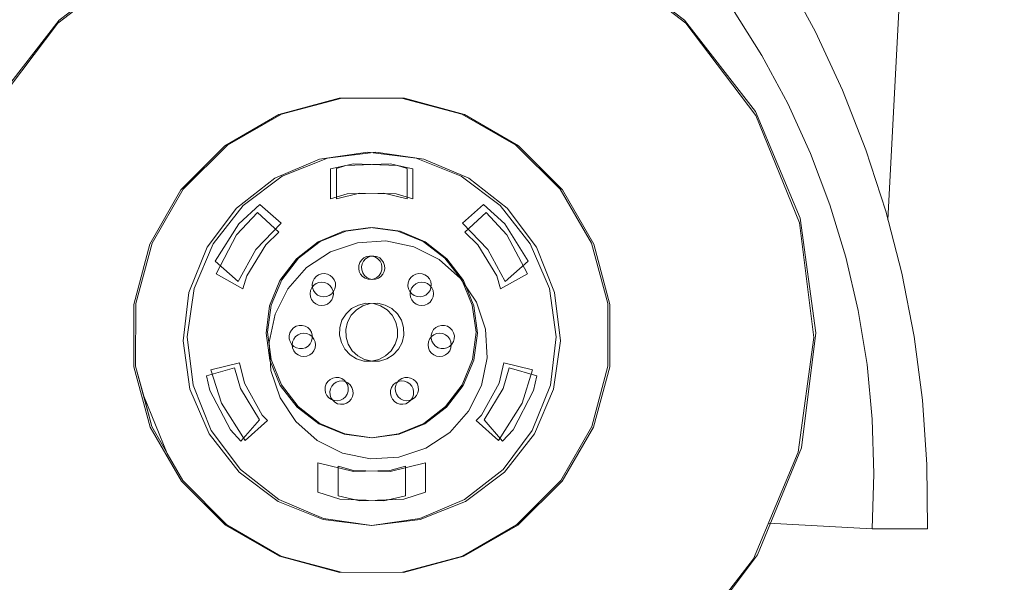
# Model space of a CAD drawing. Header units: metres. Extents: x 1314 to 1415, y -87 to -52.
# Tile 71 of 256: x 1322.431 to 1323.539, y -62.004 to -61.371. Entities that reach past the tile are written whole.
import ezdxf

# ---------------------------------------------------------------- set-up
doc = ezdxf.new("R2010")
doc.units = ezdxf.units.M
doc.header["$PDMODE"] = 65
doc.linetypes.add('AUSGEZOGEN', pattern=[0])
doc.layers.add('XR$2$Möblierung', color=4, linetype='AUSGEZOGEN', lineweight=13)
doc.layers.add('XR$3$Maßlinie 1_50', color=7, linetype='AUSGEZOGEN', lineweight=25)
doc.styles.add('ARIAL', font='arial.ttf')
doc.dimstyles.new('DIMSTYLE_14', dxfattribs={"dimtxt": 0.175, "dimasz": 0.15, "dimexe": 0, "dimexo": 0, "dimgap": 0.0875, "dimtad": 2, "dimrnd": 0.005, "dimzin": 4, "dimdsep": 46, "dimtxsty": 'ARIAL', "dimblk1": 'ALL_ML_KREIS', "dimblk2": 'ALL_ML_KREIS', "dimsah": 1, "dimcen": 0, "dimclrd": 3, "dimclre": 3, "dimclrt": 3, "dimadec": 0, "dimazin": 0, "dimtfac": 1, "dimtdec": 0, "dimtix": 1, "dimtmove": 2, "dimatfit": 3, "dimfxl": 0, "dimtzin": 0, "dimlwd": 0, "dimlwe": 25, "dimarcsym": 0})
doc.dimstyles.new('DIMSTYLE_5', dxfattribs={"dimtxt": 0.125, "dimasz": 0.15, "dimexe": 0, "dimexo": 0, "dimgap": 0.0625, "dimtad": 2, "dimrnd": 0.005, "dimzin": 4, "dimdsep": 46, "dimtxsty": 'ARIAL', "dimblk1": 'ALL_ML_KREIS', "dimblk2": 'ALL_ML_KREIS', "dimsah": 1, "dimcen": 0, "dimclrd": 3, "dimclre": 3, "dimclrt": 3, "dimadec": 0, "dimazin": 0, "dimtfac": 1, "dimtdec": 0, "dimtix": 1, "dimtmove": 2, "dimatfit": 3, "dimfxl": 0, "dimtzin": 0, "dimlwd": 0, "dimlwe": 25, "dimarcsym": 0})
doc.dimstyles.new('DIMSTYLE_9', dxfattribs={"dimtxt": 0.125, "dimasz": 0.15, "dimexe": 0, "dimexo": 0, "dimgap": 0.0625, "dimtad": 2, "dimrnd": 0.005, "dimzin": 4, "dimdsep": 46, "dimtxsty": 'ARIAL', "dimblk1": 'ALL_ML_KREIS', "dimblk2": 'ALL_ML_KREIS', "dimsah": 1, "dimcen": 0, "dimclrd": 3, "dimclre": 3, "dimclrt": 3, "dimadec": 0, "dimazin": 0, "dimtfac": 1, "dimtdec": 0, "dimtix": 1, "dimtmove": 2, "dimatfit": 3, "dimfxl": 0, "dimtzin": 0, "dimlwd": 0, "dimlwe": 25, "dimarcsym": 0})

# ---------------------------------------------------------------- blocks, each defined once
blk = doc.blocks.new('COMPLEXOBJECT_1')
at = {"layer": 'XR$2$Möblierung', "color": 52, "linetype": 'AUSGEZOGEN', "lineweight": 13, "transparency": 33554687}
for p, q in [((1322.5765, -61.2952), (1322.4735, -61.375)), ((1322.475, -61.3714), (1322.5787, -61.2926)), ((1323.1792, -61.3714), (1323.0755, -61.2926)), ((1323.0777, -61.2952), (1323.1807, -61.375)), ((1323.4243, -61.2885), (1323.4084, -61.5961)), ((1323.2924, -61.3208), (1323.3267, -61.3845)), ((1323.2662, -61.4111), (1323.2334, -61.3588)), ((1322.4735, -61.375), (1322.3948, -61.4788)), ((1322.3951, -61.4743), (1322.475, -61.3714)), ((1323.2591, -61.4743), (1323.1792, -61.3714)), ((1323.1807, -61.375), (1323.2594, -61.4788)), ((1323.3267, -61.3845), (1323.3572, -61.4501)), ((1323.2955, -61.4654), (1323.2662, -61.4111)), ((1323.3572, -61.4501), (1323.3836, -61.5175)), ((1322.7904, -61.4592), (1322.7226, -61.4775)), ((1322.7256, -61.4772), (1322.7935, -61.4591)), ((1322.8607, -61.4591), (1322.7904, -61.4592)), ((1322.7935, -61.4591), (1322.8638, -61.4592)), ((1322.9286, -61.4772), (1322.8607, -61.4591)), ((1322.8638, -61.4592), (1322.9316, -61.4775)), ((1323.3095, -61.5944), (1323.2591, -61.4743)), ((1323.3211, -61.5215), (1323.2955, -61.4654)), ((1322.7226, -61.4775), (1322.6618, -61.5128)), ((1322.6647, -61.5122), (1322.7256, -61.4772)), ((1322.9895, -61.5122), (1322.9286, -61.4772)), ((1322.9316, -61.4775), (1322.9924, -61.5128)), ((1323.2594, -61.4788), (1323.3087, -61.5994)), ((1322.6618, -61.5128), (1322.6122, -61.5625)), ((1322.6149, -61.5618), (1322.6647, -61.5122)), ((1322.7683, -61.5278), (1322.8226, -61.52)), ((1322.8316, -61.52), (1322.7772, -61.5266)), ((1322.8226, -61.52), (1322.877, -61.5266)), ((1322.8859, -61.5278), (1322.8316, -61.52)), ((1323.0393, -61.5618), (1322.9895, -61.5122)), ((1322.9924, -61.5128), (1323.042, -61.5625)), ((1323.3836, -61.5175), (1323.4059, -61.5864)), ((1322.7178, -61.5493), (1322.7683, -61.5278)), ((1322.7772, -61.5266), (1322.7263, -61.5471)), ((1322.877, -61.5266), (1322.9279, -61.5471)), ((1322.9364, -61.5493), (1322.8859, -61.5278)), ((1323.3429, -61.5792), (1323.3211, -61.5215)), ((1322.7807, -61.5389), (1322.8064, -61.5331)), ((1322.7807, -61.5725), (1322.7807, -61.5389)), ((1322.7981, -61.5352), (1322.7873, -61.5385)), ((1322.7873, -61.5385), (1322.7873, -61.5725)), ((1322.8478, -61.5331), (1322.7981, -61.5352)), ((1322.8064, -61.5331), (1322.8561, -61.5352)), ((1322.8735, -61.5389), (1322.8478, -61.5331)), ((1322.8561, -61.5352), (1322.8669, -61.5385)), ((1322.8669, -61.5385), (1322.8669, -61.5725)), ((1322.8735, -61.5725), (1322.8735, -61.5389)), ((1322.6747, -61.5831), (1322.7178, -61.5493)), ((1322.7263, -61.5471), (1322.6824, -61.58)), ((1322.9279, -61.5471), (1322.9718, -61.58)), ((1322.9795, -61.5831), (1322.9364, -61.5493)), ((1322.6122, -61.5625), (1322.5771, -61.6235)), ((1322.5797, -61.6226), (1322.6149, -61.5618)), ((1323.0746, -61.6226), (1323.0393, -61.5618)), ((1323.042, -61.5625), (1323.0771, -61.6235)), ((1322.7996, -61.567), (1322.7807, -61.5725)), ((1322.7873, -61.5725), (1322.8134, -61.5661)), ((1322.8408, -61.5661), (1322.7996, -61.567)), ((1322.8134, -61.5661), (1322.8546, -61.567)), ((1322.8669, -61.5725), (1322.8408, -61.5661)), ((1322.8546, -61.567), (1322.8735, -61.5725)), ((1322.6417, -61.627), (1322.6747, -61.5831)), ((1322.6824, -61.58), (1322.6486, -61.6232)), ((1322.6774, -61.6008), (1322.7011, -61.5789)), ((1322.7011, -61.5789), (1322.725, -61.5998)), ((1322.9531, -61.5789), (1322.9292, -61.5998)), ((1322.9769, -61.6008), (1322.9531, -61.5789)), ((1322.9718, -61.58), (1323.0056, -61.6232)), ((1323.0125, -61.627), (1322.9795, -61.5831)), ((1323.3608, -61.6382), (1323.3429, -61.5792)), ((1323.4059, -61.5864), (1323.4239, -61.6564)), ((1322.6983, -61.5878), (1322.675, -61.6131)), ((1322.7224, -61.6101), (1322.6983, -61.5878)), ((1322.9318, -61.6101), (1322.956, -61.5878)), ((1322.956, -61.5878), (1322.9792, -61.6131)), ((1323.3272, -61.7235), (1323.3095, -61.5944)), ((1322.6508, -61.6428), (1322.6774, -61.6008)), ((1322.725, -61.5998), (1322.6965, -61.6296)), ((1322.7668, -61.621), (1322.7953, -61.6091)), ((1322.7692, -61.6206), (1322.7978, -61.6089)), ((1322.7953, -61.6091), (1322.8258, -61.605)), ((1322.7978, -61.6089), (1322.8284, -61.605)), ((1322.8258, -61.605), (1322.8564, -61.6089)), ((1322.8284, -61.605), (1322.859, -61.6091)), ((1322.8564, -61.6089), (1322.885, -61.6206)), ((1322.859, -61.6091), (1322.8874, -61.621)), ((1322.9292, -61.5998), (1322.9577, -61.6296)), ((1323.0034, -61.6428), (1322.9769, -61.6008)), ((1323.3087, -61.5994), (1323.325, -61.7286)), ((1322.675, -61.6131), (1322.6519, -61.6571)), ((1322.7077, -61.6242), (1322.7224, -61.6101)), ((1322.8111, -61.6219), (1322.8431, -61.62)), ((1322.8431, -61.62), (1322.8745, -61.6265)), ((1322.9465, -61.6242), (1322.9318, -61.6101)), ((1322.9792, -61.6131), (1323.0023, -61.6571)), ((1322.5771, -61.6235), (1322.5591, -61.6914)), ((1322.5614, -61.6905), (1322.5797, -61.6226)), ((1322.6213, -61.6779), (1322.6417, -61.627)), ((1322.6486, -61.6232), (1322.6271, -61.6736)), ((1322.6965, -61.6296), (1322.6767, -61.6656)), ((1322.6864, -61.6593), (1322.7077, -61.6242)), ((1322.7424, -61.6399), (1322.7668, -61.621)), ((1322.7447, -61.6393), (1322.7692, -61.6206)), ((1322.7806, -61.6321), (1322.8111, -61.6219)), ((1322.8745, -61.6265), (1322.9032, -61.6408)), ((1322.885, -61.6206), (1322.9095, -61.6393)), ((1322.8874, -61.621), (1322.9118, -61.6399)), ((1322.9678, -61.6593), (1322.9465, -61.6242)), ((1322.9577, -61.6296), (1322.9775, -61.6656)), ((1323.0056, -61.6232), (1323.0271, -61.6736)), ((1323.0329, -61.6779), (1323.0125, -61.627)), ((1323.0929, -61.6905), (1323.0746, -61.6226)), ((1323.0771, -61.6235), (1323.0952, -61.6914)), ((1322.7237, -61.6645), (1322.7424, -61.6399)), ((1322.7258, -61.6637), (1322.7447, -61.6393)), ((1322.7538, -61.6498), (1322.7806, -61.6321)), ((1322.8137, -61.6443), (1322.8156, -61.6414)), ((1322.8156, -61.6414), (1322.8182, -61.6391)), ((1322.8178, -61.6428), (1322.8201, -61.6402)), ((1322.8182, -61.6391), (1322.8212, -61.6376)), ((1322.8201, -61.6402), (1322.823, -61.6383)), ((1322.8212, -61.6376), (1322.8246, -61.637)), ((1322.823, -61.6383), (1322.8262, -61.6372)), ((1322.8246, -61.637), (1322.828, -61.6372)), ((1322.8262, -61.6372), (1322.8296, -61.637)), ((1322.828, -61.6372), (1322.8313, -61.6383)), ((1322.8296, -61.637), (1322.833, -61.6376)), ((1322.8313, -61.6383), (1322.8341, -61.6402)), ((1322.833, -61.6376), (1322.8361, -61.6391)), ((1322.8341, -61.6402), (1322.8364, -61.6428)), ((1322.8361, -61.6391), (1322.8386, -61.6414)), ((1322.8386, -61.6414), (1322.8405, -61.6443)), ((1322.9032, -61.6408), (1322.9272, -61.6621)), ((1322.9095, -61.6393), (1322.9284, -61.6637)), ((1322.9118, -61.6399), (1322.9305, -61.6645)), ((1323.3748, -61.6982), (1323.3608, -61.6382)), ((1322.6767, -61.6656), (1322.6508, -61.6428)), ((1322.7538, -61.6498), (1322.7325, -61.6738)), ((1322.8124, -61.6509), (1322.8126, -61.6475)), ((1322.813, -61.6543), (1322.8124, -61.6509)), ((1322.8126, -61.6475), (1322.8137, -61.6443)), ((1322.8157, -61.6492), (1322.8163, -61.6458)), ((1322.8159, -61.6526), (1322.8157, -61.6492)), ((1322.817, -61.6559), (1322.8159, -61.6526)), ((1322.8163, -61.6458), (1322.8178, -61.6428)), ((1322.8364, -61.6428), (1322.8379, -61.6458)), ((1322.8383, -61.6526), (1322.8372, -61.6559)), ((1322.8379, -61.6458), (1322.8386, -61.6492)), ((1322.8386, -61.6492), (1322.8383, -61.6526)), ((1322.8405, -61.6443), (1322.8416, -61.6475)), ((1322.8419, -61.6509), (1322.8412, -61.6543)), ((1322.8416, -61.6475), (1322.8419, -61.6509)), ((1322.9775, -61.6656), (1323.0034, -61.6428)), ((1322.6519, -61.6571), (1322.6821, -61.6739)), ((1322.6821, -61.6739), (1322.6864, -61.6593)), ((1322.712, -61.693), (1322.7237, -61.6645)), ((1322.7139, -61.6922), (1322.7258, -61.6637)), ((1322.7608, -61.6657), (1322.7622, -61.6626)), ((1322.7622, -61.6626), (1322.7645, -61.66)), ((1322.7645, -61.66), (1322.7673, -61.658)), ((1322.7673, -61.658), (1322.7705, -61.6569)), ((1322.7705, -61.6569), (1322.7739, -61.6566)), ((1322.7739, -61.6566), (1322.7773, -61.6573)), ((1322.7773, -61.6573), (1322.7804, -61.6587)), ((1322.7804, -61.6587), (1322.783, -61.661)), ((1322.783, -61.661), (1322.7849, -61.6638)), ((1322.7849, -61.6638), (1322.7861, -61.667)), ((1322.8145, -61.6574), (1322.813, -61.6543)), ((1322.8168, -61.6599), (1322.8145, -61.6574)), ((1322.8196, -61.6618), (1322.8168, -61.6599)), ((1322.8189, -61.6587), (1322.817, -61.6559)), ((1322.8215, -61.661), (1322.8189, -61.6587)), ((1322.8229, -61.6629), (1322.8196, -61.6618)), ((1322.8245, -61.6625), (1322.8215, -61.661)), ((1322.8263, -61.6632), (1322.8229, -61.6629)), ((1322.8279, -61.6632), (1322.8245, -61.6625)), ((1322.8297, -61.6625), (1322.8263, -61.6632)), ((1322.8313, -61.6629), (1322.8279, -61.6632)), ((1322.8328, -61.661), (1322.8297, -61.6625)), ((1322.8346, -61.6618), (1322.8313, -61.6629)), ((1322.8353, -61.6587), (1322.8328, -61.661)), ((1322.8374, -61.6599), (1322.8346, -61.6618)), ((1322.8372, -61.6559), (1322.8353, -61.6587)), ((1322.8397, -61.6574), (1322.8374, -61.6599)), ((1322.8412, -61.6543), (1322.8397, -61.6574)), ((1322.8681, -61.667), (1322.8693, -61.6638)), ((1322.8693, -61.6638), (1322.8712, -61.661)), ((1322.8712, -61.661), (1322.8738, -61.6587)), ((1322.8738, -61.6587), (1322.8769, -61.6573)), ((1322.8769, -61.6573), (1322.8803, -61.6566)), ((1322.8803, -61.6566), (1322.8837, -61.6569)), ((1322.8837, -61.6569), (1322.8869, -61.658)), ((1322.8869, -61.658), (1322.8898, -61.66)), ((1322.8898, -61.66), (1322.892, -61.6626)), ((1322.892, -61.6626), (1322.8935, -61.6657)), ((1322.9449, -61.6889), (1322.9272, -61.6621)), ((1322.9284, -61.6637), (1322.9403, -61.6922)), ((1322.9305, -61.6645), (1322.9422, -61.693)), ((1322.9721, -61.6739), (1322.9678, -61.6593)), ((1323.0023, -61.6571), (1322.9721, -61.6739)), ((1323.4239, -61.6564), (1323.4377, -61.7275)), ((1322.6271, -61.6736), (1322.6193, -61.7279)), ((1322.7325, -61.6738), (1322.7182, -61.7025)), ((1322.7581, -61.6759), (1322.7595, -61.6728)), ((1322.7595, -61.6728), (1322.7616, -61.6701)), ((1322.7601, -61.6691), (1322.7608, -61.6657)), ((1322.7604, -61.6725), (1322.7601, -61.6691)), ((1322.7615, -61.6757), (1322.7604, -61.6725)), ((1322.7635, -61.6785), (1322.7615, -61.6757)), ((1322.7616, -61.6701), (1322.7644, -61.668)), ((1322.7644, -61.668), (1322.7675, -61.6668)), ((1322.7675, -61.6668), (1322.771, -61.6664)), ((1322.771, -61.6664), (1322.7743, -61.6669)), ((1322.7743, -61.6669), (1322.7775, -61.6682)), ((1322.7775, -61.6682), (1322.7802, -61.6703)), ((1322.7802, -61.6703), (1322.7822, -61.6731)), ((1322.7822, -61.6731), (1322.7835, -61.6763)), ((1322.7857, -61.6738), (1322.7842, -61.6769)), ((1322.7864, -61.6704), (1322.7857, -61.6738)), ((1322.7861, -61.667), (1322.7864, -61.6704)), ((1322.8679, -61.6704), (1322.8681, -61.667)), ((1322.8685, -61.6738), (1322.8679, -61.6704)), ((1322.87, -61.6769), (1322.8685, -61.6738)), ((1322.8707, -61.6763), (1322.872, -61.6731)), ((1322.872, -61.6731), (1322.874, -61.6703)), ((1322.874, -61.6703), (1322.8767, -61.6682)), ((1322.8767, -61.6682), (1322.8799, -61.6669)), ((1322.8799, -61.6669), (1322.8833, -61.6664)), ((1322.8833, -61.6664), (1322.8867, -61.6668)), ((1322.8867, -61.6668), (1322.8899, -61.668)), ((1322.8899, -61.668), (1322.8926, -61.6701)), ((1322.8927, -61.6757), (1322.8907, -61.6785)), ((1322.8926, -61.6701), (1322.8947, -61.6728)), ((1322.8938, -61.6725), (1322.8927, -61.6757)), ((1322.8935, -61.6657), (1322.8941, -61.6691)), ((1322.8941, -61.6691), (1322.8938, -61.6725)), ((1322.8947, -61.6728), (1322.8961, -61.6759)), ((1323.0271, -61.6736), (1323.0349, -61.7279)), ((1322.6147, -61.7323), (1322.6213, -61.6779)), ((1322.7576, -61.6793), (1322.7581, -61.6759)), ((1322.758, -61.6827), (1322.7576, -61.6793)), ((1322.7593, -61.6859), (1322.758, -61.6827)), ((1322.7614, -61.6887), (1322.7593, -61.6859)), ((1322.7661, -61.6808), (1322.7635, -61.6785)), ((1322.7692, -61.6822), (1322.7661, -61.6808)), ((1322.7725, -61.6829), (1322.7692, -61.6822)), ((1322.776, -61.6826), (1322.7725, -61.6829)), ((1322.7792, -61.6815), (1322.776, -61.6826)), ((1322.782, -61.6795), (1322.7792, -61.6815)), ((1322.7821, -61.6862), (1322.7799, -61.6889)), ((1322.7842, -61.6769), (1322.782, -61.6795)), ((1322.7834, -61.6831), (1322.7821, -61.6862)), ((1322.7839, -61.6797), (1322.7834, -61.6831)), ((1322.7835, -61.6763), (1322.7839, -61.6797)), ((1322.8722, -61.6795), (1322.87, -61.6769)), ((1322.8703, -61.6797), (1322.8707, -61.6763)), ((1322.8708, -61.6831), (1322.8703, -61.6797)), ((1322.8722, -61.6862), (1322.8708, -61.6831)), ((1322.875, -61.6815), (1322.8722, -61.6795)), ((1322.8743, -61.6889), (1322.8722, -61.6862)), ((1322.8783, -61.6826), (1322.875, -61.6815)), ((1322.8817, -61.6829), (1322.8783, -61.6826)), ((1322.885, -61.6822), (1322.8817, -61.6829)), ((1322.8881, -61.6808), (1322.885, -61.6822)), ((1322.8907, -61.6785), (1322.8881, -61.6808)), ((1322.8949, -61.6859), (1322.8929, -61.6887)), ((1322.8962, -61.6827), (1322.8949, -61.6859)), ((1322.8961, -61.6759), (1322.8966, -61.6793)), ((1322.8966, -61.6793), (1322.8962, -61.6827)), ((1323.0395, -61.7323), (1323.0329, -61.6779)), ((1322.5591, -61.6914), (1322.5592, -61.7616)), ((1322.5591, -61.7265), (1322.5591, -61.6914)), ((1322.5612, -61.7608), (1322.5614, -61.6905)), ((1322.7081, -61.7236), (1322.712, -61.693)), ((1322.7098, -61.7228), (1322.7139, -61.6922)), ((1322.7641, -61.6908), (1322.7614, -61.6887)), ((1322.7672, -61.6921), (1322.7641, -61.6908)), ((1322.7706, -61.6926), (1322.7672, -61.6921)), ((1322.774, -61.6922), (1322.7706, -61.6926)), ((1322.7772, -61.691), (1322.774, -61.6922)), ((1322.7799, -61.6889), (1322.7772, -61.691)), ((1322.7982, -61.702), (1322.8044, -61.6961)), ((1322.804, -61.7036), (1322.8099, -61.6974)), ((1322.8044, -61.6961), (1322.812, -61.6921)), ((1322.8099, -61.6974), (1322.8171, -61.6928)), ((1322.812, -61.6921), (1322.8203, -61.6901)), ((1322.8171, -61.6928), (1322.8253, -61.6904)), ((1322.8203, -61.6901), (1322.8289, -61.6904)), ((1322.8253, -61.6904), (1322.8339, -61.6901)), ((1322.8289, -61.6904), (1322.8371, -61.6928)), ((1322.8339, -61.6901), (1322.8423, -61.6921)), ((1322.8371, -61.6928), (1322.8444, -61.6974)), ((1322.8423, -61.6921), (1322.8498, -61.6961)), ((1322.8444, -61.6974), (1322.8502, -61.7036)), ((1322.8498, -61.6961), (1322.8561, -61.702)), ((1322.877, -61.691), (1322.8743, -61.6889)), ((1322.8802, -61.6922), (1322.877, -61.691)), ((1322.8836, -61.6926), (1322.8802, -61.6922)), ((1322.887, -61.6921), (1322.8836, -61.6926)), ((1322.8902, -61.6908), (1322.887, -61.6921)), ((1322.8929, -61.6887), (1322.8902, -61.6908)), ((1322.9403, -61.6922), (1322.9445, -61.7228)), ((1322.9422, -61.693), (1322.9461, -61.7236)), ((1322.9551, -61.7194), (1322.9449, -61.6889)), ((1323.093, -61.7608), (1323.0929, -61.6905)), ((1323.0952, -61.6914), (1323.095, -61.7616)), ((1322.7182, -61.7025), (1322.7117, -61.7339)), ((1322.7936, -61.7093), (1322.7982, -61.702)), ((1322.7999, -61.7112), (1322.804, -61.7036)), ((1322.8502, -61.7036), (1322.8543, -61.7112)), ((1322.8561, -61.702), (1322.8606, -61.7093)), ((1323.3848, -61.7591), (1323.3748, -61.6982)), ((1322.7366, -61.7203), (1322.739, -61.7178)), ((1322.739, -61.7178), (1322.7419, -61.716)), ((1322.7419, -61.716), (1322.7452, -61.7151)), ((1322.7452, -61.7151), (1322.7486, -61.715)), ((1322.7486, -61.715), (1322.752, -61.7158)), ((1322.752, -61.7158), (1322.755, -61.7175)), ((1322.755, -61.7175), (1322.7574, -61.7198)), ((1322.7574, -61.7198), (1322.7592, -61.7228)), ((1322.7909, -61.726), (1322.7912, -61.7175)), ((1322.7912, -61.7175), (1322.7936, -61.7093)), ((1322.798, -61.7195), (1322.7999, -61.7112)), ((1322.7982, -61.7281), (1322.798, -61.7195)), ((1322.8543, -61.7112), (1322.8562, -61.7195)), ((1322.8562, -61.7195), (1322.856, -61.7281)), ((1322.8606, -61.7093), (1322.863, -61.7175)), ((1322.863, -61.7175), (1322.8633, -61.726)), ((1322.895, -61.7228), (1322.8968, -61.7198)), ((1322.8968, -61.7198), (1322.8993, -61.7175)), ((1322.8993, -61.7175), (1322.9023, -61.7158)), ((1322.9023, -61.7158), (1322.9056, -61.715)), ((1322.9056, -61.715), (1322.909, -61.7151)), ((1322.909, -61.7151), (1322.9123, -61.716)), ((1322.9123, -61.716), (1322.9152, -61.7178)), ((1322.9152, -61.7178), (1322.9176, -61.7203)), ((1322.9551, -61.7194), (1322.957, -61.7514)), ((1322.5592, -61.7616), (1322.5591, -61.7265)), ((1322.6193, -61.7279), (1322.6259, -61.7824)), ((1322.7122, -61.7542), (1322.7081, -61.7236)), ((1322.7137, -61.7534), (1322.7098, -61.7228)), ((1322.7341, -61.7266), (1322.7349, -61.7233)), ((1322.7342, -61.73), (1322.7341, -61.7266)), ((1322.7351, -61.7333), (1322.7342, -61.73)), ((1322.7349, -61.7233), (1322.7366, -61.7203)), ((1322.7379, -61.7335), (1322.7393, -61.7304)), ((1322.7393, -61.7304), (1322.7413, -61.7276)), ((1322.7413, -61.7276), (1322.7441, -61.7256)), ((1322.7441, -61.7256), (1322.7472, -61.7242)), ((1322.7472, -61.7242), (1322.7506, -61.7238)), ((1322.7506, -61.7238), (1322.754, -61.7242)), ((1322.754, -61.7242), (1322.7572, -61.7256)), ((1322.7572, -61.7256), (1322.7599, -61.7276)), ((1322.7592, -61.7228), (1322.7602, -61.7261)), ((1322.7602, -61.7295), (1322.7594, -61.7328)), ((1322.7599, -61.7276), (1322.762, -61.7304)), ((1322.7602, -61.7261), (1322.7602, -61.7295)), ((1322.762, -61.7304), (1322.7633, -61.7335)), ((1322.7929, -61.7344), (1322.7909, -61.726)), ((1322.8007, -61.7363), (1322.7982, -61.7281)), ((1322.856, -61.7281), (1322.8535, -61.7363)), ((1322.8633, -61.726), (1322.8613, -61.7344)), ((1322.8909, -61.7335), (1322.8922, -61.7304)), ((1322.8922, -61.7304), (1322.8943, -61.7276)), ((1322.894, -61.7295), (1322.8941, -61.7261)), ((1322.8948, -61.7328), (1322.894, -61.7295)), ((1322.8941, -61.7261), (1322.895, -61.7228)), ((1322.8943, -61.7276), (1322.897, -61.7256)), ((1322.897, -61.7256), (1322.9002, -61.7242)), ((1322.9002, -61.7242), (1322.9036, -61.7238)), ((1322.9036, -61.7238), (1322.907, -61.7242)), ((1322.907, -61.7242), (1322.9102, -61.7256)), ((1322.9102, -61.7256), (1322.9129, -61.7276)), ((1322.9129, -61.7276), (1322.915, -61.7304)), ((1322.915, -61.7304), (1322.9163, -61.7335)), ((1322.9176, -61.7203), (1322.9193, -61.7233)), ((1322.92, -61.73), (1322.9191, -61.7333)), ((1322.9193, -61.7233), (1322.9201, -61.7266)), ((1322.9201, -61.7266), (1322.92, -61.73)), ((1322.9445, -61.7228), (1322.9405, -61.7534)), ((1322.9461, -61.7236), (1322.942, -61.7542)), ((1323.0349, -61.7279), (1323.0283, -61.7824)), ((1323.325, -61.7286), (1323.3073, -61.8577)), ((1323.3109, -61.8527), (1323.3272, -61.7235)), ((1323.4377, -61.7275), (1323.4471, -61.7992)), ((1322.6224, -61.7866), (1322.6147, -61.7323)), ((1322.7117, -61.7339), (1322.7136, -61.7659)), ((1322.7369, -61.7362), (1322.7351, -61.7333)), ((1322.7394, -61.7386), (1322.7369, -61.7362)), ((1322.7375, -61.7369), (1322.7379, -61.7335)), ((1322.7379, -61.7403), (1322.7375, -61.7369)), ((1322.7393, -61.7435), (1322.7379, -61.7403)), ((1322.7424, -61.7403), (1322.7394, -61.7386)), ((1322.7457, -61.7411), (1322.7424, -61.7403)), ((1322.7492, -61.741), (1322.7457, -61.7411)), ((1322.7524, -61.7401), (1322.7492, -61.741)), ((1322.7554, -61.7383), (1322.7524, -61.7401)), ((1322.7578, -61.7358), (1322.7554, -61.7383)), ((1322.7594, -61.7328), (1322.7578, -61.7358)), ((1322.7633, -61.7403), (1322.762, -61.7435)), ((1322.7633, -61.7335), (1322.7638, -61.7369)), ((1322.7638, -61.7369), (1322.7633, -61.7403)), ((1322.7969, -61.7419), (1322.7929, -61.7344)), ((1322.8028, -61.7482), (1322.7969, -61.7419)), ((1322.8052, -61.7436), (1322.8007, -61.7363)), ((1322.8535, -61.7363), (1322.849, -61.7436)), ((1322.8573, -61.7419), (1322.8514, -61.7482)), ((1322.8613, -61.7344), (1322.8573, -61.7419)), ((1322.8905, -61.7369), (1322.8909, -61.7335)), ((1322.8909, -61.7403), (1322.8905, -61.7369)), ((1322.8922, -61.7435), (1322.8909, -61.7403)), ((1322.8965, -61.7358), (1322.8948, -61.7328)), ((1322.8988, -61.7383), (1322.8965, -61.7358)), ((1322.9018, -61.7401), (1322.8988, -61.7383)), ((1322.9051, -61.741), (1322.9018, -61.7401)), ((1322.9085, -61.7411), (1322.9051, -61.741)), ((1322.9118, -61.7403), (1322.9085, -61.7411)), ((1322.9148, -61.7386), (1322.9118, -61.7403)), ((1322.9173, -61.7362), (1322.9148, -61.7386)), ((1322.9163, -61.7403), (1322.915, -61.7435)), ((1322.9163, -61.7335), (1322.9167, -61.7369)), ((1322.9167, -61.7369), (1322.9163, -61.7403)), ((1322.9191, -61.7333), (1322.9173, -61.7362)), ((1323.0318, -61.7866), (1323.0395, -61.7323)), ((1322.7254, -61.7819), (1322.7137, -61.7534)), ((1322.7413, -61.7462), (1322.7393, -61.7435)), ((1322.7441, -61.7483), (1322.7413, -61.7462)), ((1322.7472, -61.7496), (1322.7441, -61.7483)), ((1322.7506, -61.7501), (1322.7472, -61.7496)), ((1322.754, -61.7496), (1322.7506, -61.7501)), ((1322.7572, -61.7483), (1322.754, -61.7496)), ((1322.7599, -61.7462), (1322.7572, -61.7483)), ((1322.762, -61.7435), (1322.7599, -61.7462)), ((1322.8101, -61.7527), (1322.8028, -61.7482)), ((1322.8115, -61.7494), (1322.8052, -61.7436)), ((1322.8183, -61.7552), (1322.8101, -61.7527)), ((1322.819, -61.7535), (1322.8115, -61.7494)), ((1322.8427, -61.7494), (1322.8352, -61.7535)), ((1322.8441, -61.7527), (1322.8359, -61.7552)), ((1322.849, -61.7436), (1322.8427, -61.7494)), ((1322.8514, -61.7482), (1322.8441, -61.7527)), ((1322.8943, -61.7462), (1322.8922, -61.7435)), ((1322.897, -61.7483), (1322.8943, -61.7462)), ((1322.9002, -61.7496), (1322.897, -61.7483)), ((1322.9036, -61.7501), (1322.9002, -61.7496)), ((1322.907, -61.7496), (1322.9036, -61.7501)), ((1322.9102, -61.7483), (1322.907, -61.7496)), ((1322.9129, -61.7462), (1322.9102, -61.7483)), ((1322.915, -61.7435), (1322.9129, -61.7462)), ((1322.9405, -61.7534), (1322.9288, -61.7819)), ((1322.957, -61.7514), (1322.9505, -61.7828)), ((1322.5592, -61.7616), (1322.5775, -61.8295)), ((1322.5793, -61.8287), (1322.5612, -61.7608)), ((1322.5612, -61.7608), (1322.5703, -61.7947)), ((1322.6411, -61.7717), (1322.6724, -61.7626)), ((1322.6782, -61.757), (1322.646, -61.7649)), ((1322.6724, -61.7626), (1322.6793, -61.7862)), ((1322.6838, -61.7799), (1322.6782, -61.757)), ((1322.7241, -61.7826), (1322.7122, -61.7542)), ((1322.8268, -61.7554), (1322.8183, -61.7552)), ((1322.8274, -61.7554), (1322.819, -61.7535)), ((1322.8352, -61.7535), (1322.8268, -61.7554)), ((1322.8359, -61.7552), (1322.8274, -61.7554)), ((1322.942, -61.7542), (1322.9301, -61.7826)), ((1322.9704, -61.7799), (1322.976, -61.757)), ((1322.9818, -61.7626), (1322.9749, -61.7862)), ((1322.976, -61.757), (1323.0082, -61.7649)), ((1323.0131, -61.7717), (1322.9818, -61.7626)), ((1323.0749, -61.8287), (1323.093, -61.7608)), ((1323.095, -61.7616), (1323.0767, -61.8295)), ((1323.3907, -61.8205), (1323.3848, -61.7591)), ((1322.6448, -61.7884), (1322.6411, -61.7717)), ((1322.646, -61.7649), (1322.6578, -61.8027)), ((1322.7136, -61.7659), (1322.7238, -61.7964)), ((1322.7802, -61.7758), (1322.7833, -61.7743)), ((1322.7833, -61.7743), (1322.7866, -61.7736)), ((1322.7866, -61.7736), (1322.7901, -61.7738)), ((1322.7901, -61.7738), (1322.7933, -61.7749)), ((1322.7933, -61.7749), (1322.7962, -61.7768)), ((1322.858, -61.7768), (1322.8609, -61.7749)), ((1322.8609, -61.7749), (1322.8642, -61.7738)), ((1322.8642, -61.7738), (1322.8676, -61.7736)), ((1322.8676, -61.7736), (1322.8709, -61.7743)), ((1322.8709, -61.7743), (1322.874, -61.7758)), ((1323.0082, -61.7649), (1322.9964, -61.8027)), ((1323.0094, -61.7884), (1323.0131, -61.7717)), ((1322.6439, -61.8371), (1322.6224, -61.7866)), ((1322.6259, -61.7824), (1322.6464, -61.8333)), ((1322.6793, -61.7862), (1322.7007, -61.8214)), ((1322.7036, -61.816), (1322.6838, -61.7799)), ((1322.743, -61.8071), (1322.7241, -61.7826)), ((1322.7441, -61.8064), (1322.7254, -61.7819)), ((1322.7745, -61.7876), (1322.7747, -61.7842)), ((1322.7747, -61.7842), (1322.7758, -61.7809)), ((1322.7758, -61.7809), (1322.7776, -61.7781)), ((1322.7776, -61.7781), (1322.7802, -61.7758)), ((1322.7799, -61.7897), (1322.7806, -61.7864)), ((1322.7806, -61.7864), (1322.7821, -61.7833)), ((1322.7821, -61.7833), (1322.7844, -61.7807)), ((1322.7844, -61.7807), (1322.7872, -61.7788)), ((1322.7872, -61.7788), (1322.7905, -61.7778)), ((1322.7905, -61.7778), (1322.7939, -61.7775)), ((1322.7939, -61.7775), (1322.7972, -61.7782)), ((1322.7962, -61.7768), (1322.7984, -61.7793)), ((1322.7972, -61.7782), (1322.8003, -61.7797)), ((1322.7984, -61.7793), (1322.8, -61.7824)), ((1322.8, -61.7824), (1322.8007, -61.7858)), ((1322.8003, -61.7797), (1322.8029, -61.782)), ((1322.8007, -61.7858), (1322.8005, -61.7892)), ((1322.8029, -61.782), (1322.8048, -61.7849)), ((1322.8048, -61.7849), (1322.8059, -61.7881)), ((1322.8483, -61.7881), (1322.8494, -61.7849)), ((1322.8494, -61.7849), (1322.8513, -61.782)), ((1322.8513, -61.782), (1322.8539, -61.7797)), ((1322.8536, -61.7858), (1322.8542, -61.7824)), ((1322.8538, -61.7892), (1322.8536, -61.7858)), ((1322.8539, -61.7797), (1322.857, -61.7782)), ((1322.8542, -61.7824), (1322.8558, -61.7793)), ((1322.8558, -61.7793), (1322.858, -61.7768)), ((1322.857, -61.7782), (1322.8603, -61.7775)), ((1322.8603, -61.7775), (1322.8638, -61.7778)), ((1322.8638, -61.7778), (1322.867, -61.7788)), ((1322.867, -61.7788), (1322.8699, -61.7807)), ((1322.8699, -61.7807), (1322.8721, -61.7833)), ((1322.8721, -61.7833), (1322.8737, -61.7864)), ((1322.8737, -61.7864), (1322.8743, -61.7897)), ((1322.874, -61.7758), (1322.8766, -61.7781)), ((1322.8766, -61.7781), (1322.8785, -61.7809)), ((1322.8785, -61.7809), (1322.8795, -61.7842)), ((1322.8795, -61.7842), (1322.8798, -61.7876)), ((1322.9288, -61.7819), (1322.9101, -61.8064)), ((1322.9301, -61.7826), (1322.9112, -61.8071)), ((1322.9362, -61.8115), (1322.9505, -61.7828)), ((1322.9506, -61.816), (1322.9704, -61.7799)), ((1322.9749, -61.7862), (1322.9536, -61.8214)), ((1323.0283, -61.7824), (1323.0078, -61.8333)), ((1323.0103, -61.8371), (1323.0318, -61.7866)), ((1322.5703, -61.7947), (1322.5968, -61.8591)), ((1322.5793, -61.8287), (1322.5703, -61.7947)), ((1322.6679, -61.8324), (1322.6448, -61.7884)), ((1322.7238, -61.7964), (1322.7415, -61.8232)), ((1322.7751, -61.791), (1322.7745, -61.7876)), ((1322.7767, -61.794), (1322.7751, -61.791)), ((1322.7789, -61.7966), (1322.7767, -61.794)), ((1322.7818, -61.7985), (1322.7789, -61.7966)), ((1322.7801, -61.7932), (1322.7799, -61.7897)), ((1322.7812, -61.7964), (1322.7801, -61.7932)), ((1322.7831, -61.7993), (1322.7812, -61.7964)), ((1322.7949, -61.7976), (1322.7918, -61.7991)), ((1322.7975, -61.7953), (1322.7949, -61.7976)), ((1322.7994, -61.7924), (1322.7975, -61.7953)), ((1322.8005, -61.7892), (1322.7994, -61.7924)), ((1322.8054, -61.7949), (1322.8039, -61.798)), ((1322.8061, -61.7915), (1322.8054, -61.7949)), ((1322.8059, -61.7881), (1322.8061, -61.7915)), ((1322.8481, -61.7915), (1322.8483, -61.7881)), ((1322.8488, -61.7949), (1322.8481, -61.7915)), ((1322.8503, -61.798), (1322.8488, -61.7949)), ((1322.8549, -61.7924), (1322.8538, -61.7892)), ((1322.8567, -61.7953), (1322.8549, -61.7924)), ((1322.8593, -61.7976), (1322.8567, -61.7953)), ((1322.8624, -61.7991), (1322.8593, -61.7976)), ((1322.873, -61.7964), (1322.8711, -61.7993)), ((1322.8753, -61.7966), (1322.8724, -61.7985)), ((1322.8741, -61.7932), (1322.873, -61.7964)), ((1322.8743, -61.7897), (1322.8741, -61.7932)), ((1322.8775, -61.794), (1322.8753, -61.7966)), ((1322.8791, -61.791), (1322.8775, -61.794)), ((1322.8798, -61.7876), (1322.8791, -61.791)), ((1322.9863, -61.8324), (1323.0094, -61.7884)), ((1322.6578, -61.8027), (1322.6844, -61.8447)), ((1322.7675, -61.8257), (1322.743, -61.8071)), ((1322.7685, -61.8253), (1322.7441, -61.8064)), ((1322.7851, -61.7996), (1322.7818, -61.7985)), ((1322.7857, -61.8015), (1322.7831, -61.7993)), ((1322.7885, -61.7998), (1322.7851, -61.7996)), ((1322.7887, -61.8031), (1322.7857, -61.8015)), ((1322.7918, -61.7991), (1322.7885, -61.7998)), ((1322.7921, -61.8037), (1322.7887, -61.8031)), ((1322.7955, -61.8035), (1322.7921, -61.8037)), ((1322.7988, -61.8024), (1322.7955, -61.8035)), ((1322.8016, -61.8005), (1322.7988, -61.8024)), ((1322.8039, -61.798), (1322.8016, -61.8005)), ((1322.8526, -61.8005), (1322.8503, -61.798)), ((1322.8555, -61.8024), (1322.8526, -61.8005)), ((1322.8587, -61.8035), (1322.8555, -61.8024)), ((1322.8621, -61.8037), (1322.8587, -61.8035)), ((1322.8655, -61.8031), (1322.8621, -61.8037)), ((1322.8657, -61.7998), (1322.8624, -61.7991)), ((1322.8686, -61.8015), (1322.8655, -61.8031)), ((1322.8692, -61.7996), (1322.8657, -61.7998)), ((1322.8711, -61.7993), (1322.8686, -61.8015)), ((1322.8724, -61.7985), (1322.8692, -61.7996)), ((1322.9101, -61.8064), (1322.8857, -61.8253)), ((1322.9112, -61.8071), (1322.8867, -61.8257)), ((1322.9964, -61.8027), (1322.9698, -61.8447)), ((1323.4471, -61.7992), (1323.4522, -61.8714)), ((1322.7096, -61.8222), (1322.7036, -61.816)), ((1322.9362, -61.8115), (1322.9149, -61.8355)), ((1322.9446, -61.8222), (1322.9506, -61.816)), ((1322.5775, -61.8295), (1322.6127, -61.8903)), ((1322.6144, -61.8896), (1322.5793, -61.8287)), ((1322.7007, -61.8214), (1322.6798, -61.8453)), ((1322.6844, -61.8447), (1322.7096, -61.8222)), ((1322.7415, -61.8232), (1322.7655, -61.8445)), ((1322.7961, -61.8375), (1322.7675, -61.8257)), ((1322.7969, -61.8372), (1322.7685, -61.8253)), ((1322.8857, -61.8253), (1322.8573, -61.8372)), ((1322.8867, -61.8257), (1322.8581, -61.8375)), ((1322.9698, -61.8447), (1322.9446, -61.8222)), ((1322.9536, -61.8214), (1322.9745, -61.8453)), ((1323.0399, -61.8896), (1323.0749, -61.8287)), ((1323.0767, -61.8295), (1323.0415, -61.8903)), ((1323.3926, -61.8821), (1323.3907, -61.8205)), ((1322.6778, -61.8802), (1322.6439, -61.8371)), ((1322.6464, -61.8333), (1322.6793, -61.8771)), ((1322.6798, -61.8453), (1322.6679, -61.8324)), ((1322.8267, -61.8414), (1322.7961, -61.8375)), ((1322.8275, -61.8414), (1322.7969, -61.8372)), ((1322.8573, -61.8372), (1322.8267, -61.8414)), ((1322.8581, -61.8375), (1322.8275, -61.8414)), ((1322.8881, -61.8532), (1322.9149, -61.8355)), ((1322.9745, -61.8453), (1322.9863, -61.8324)), ((1323.0078, -61.8333), (1322.9749, -61.8771)), ((1322.9764, -61.8802), (1323.0103, -61.8371)), ((1322.7655, -61.8445), (1322.7942, -61.8588)), ((1323.2616, -61.9733), (1323.3109, -61.8527)), ((1322.5968, -61.8591), (1322.6144, -61.8896)), ((1322.7942, -61.8588), (1322.8256, -61.8653)), ((1322.8256, -61.8653), (1322.8576, -61.8634)), ((1322.8576, -61.8634), (1322.8881, -61.8532)), ((1323.3073, -61.8577), (1323.2569, -61.9778)), ((1322.7664, -61.9027), (1322.7664, -61.8696)), ((1322.7664, -61.8696), (1322.8064, -61.8794)), ((1322.7893, -61.8734), (1322.7893, -61.907)), ((1322.8067, -61.8785), (1322.7893, -61.8734)), ((1322.8475, -61.8785), (1322.865, -61.8734)), ((1322.8878, -61.8696), (1322.8478, -61.8794)), ((1322.865, -61.8734), (1322.865, -61.907)), ((1322.8878, -61.9027), (1322.8878, -61.8696)), ((1323.4522, -61.8714), (1323.4529, -61.9438)), ((1322.7216, -61.9132), (1322.6778, -61.8802)), ((1322.6793, -61.8771), (1322.7225, -61.911)), ((1322.8064, -61.8794), (1322.8475, -61.8785)), ((1322.8478, -61.8794), (1322.8067, -61.8785)), ((1322.9749, -61.8771), (1322.9317, -61.911)), ((1322.9326, -61.9132), (1322.9764, -61.8802)), ((1323.3904, -61.9438), (1323.3926, -61.8821)), ((1322.6127, -61.8903), (1322.6625, -61.9399)), ((1322.664, -61.9394), (1322.6144, -61.8896)), ((1322.9902, -61.9394), (1323.0399, -61.8896)), ((1323.0415, -61.8903), (1322.9917, -61.9399)), ((1322.791, -61.9104), (1322.7664, -61.9027)), ((1322.7893, -61.907), (1322.8135, -61.9124)), ((1322.865, -61.907), (1322.8407, -61.9124)), ((1322.8632, -61.9104), (1322.8878, -61.9027)), ((1322.7725, -61.9336), (1322.7216, -61.9132)), ((1322.7225, -61.911), (1322.7729, -61.9325)), ((1322.8407, -61.9124), (1322.791, -61.9104)), ((1322.8135, -61.9124), (1322.8632, -61.9104)), ((1322.9317, -61.911), (1322.8813, -61.9325)), ((1322.8817, -61.9336), (1322.9326, -61.9132)), ((1322.6625, -61.9399), (1322.7234, -61.9749)), ((1322.7248, -61.9746), (1322.664, -61.9394)), ((1322.827, -61.9402), (1322.7725, -61.9336)), ((1322.7729, -61.9325), (1322.8272, -61.9402)), ((1322.8813, -61.9325), (1322.827, -61.9402)), ((1322.8272, -61.9402), (1322.8817, -61.9336)), ((1322.9294, -61.9746), (1322.9902, -61.9394)), ((1322.9917, -61.9399), (1322.9308, -61.9749)), ((1323.3904, -61.9438), (1323.2737, -61.9377)), ((1323.3904, -61.9438), (1323.4529, -61.9438)), ((1322.7234, -61.9749), (1322.7913, -61.993)), ((1322.7926, -61.9929), (1322.7248, -61.9746)), ((1322.8616, -61.9929), (1322.9294, -61.9746)), ((1322.9308, -61.9749), (1322.8629, -61.993)), ((1323.1829, -62.0771), (1323.2616, -61.9733)), ((1323.2569, -61.9778), (1323.177, -62.0807)), ((1322.7913, -61.993), (1322.8616, -61.9929)), ((1322.8629, -61.993), (1322.7926, -61.9929))]:
    blk.add_line(p, q, dxfattribs=at)
blk = doc.blocks.new('ALL_ML_KREIS')
at = {"color": 0, "linetype": 'ByBlock', "lineweight": -2}
for p, q in [((0, -0.5), (0, 0.5)), ((-1, 0), (0.5, 0))]:
    blk.add_line(p, q, dxfattribs=at)
blk.add_circle((0, 0), 0.15, dxfattribs=at)
blk = doc.blocks.new('*D82')
at = {"layer": 'DEFPOINTS', "color": 3, "linetype": 'AUSGEZOGEN', "lineweight": 25, "transparency": 33554687}
for p in [(1318.1917, -55.1748), (1332.4917, -56.3136), (1318.1917, -64.661)]:
    blk.add_point(p, dxfattribs=at)
at = {"layer": 'XR$3$Maßlinie 1_50', "color": 3, "linetype": 'AUSGEZOGEN', "lineweight": -2, "transparency": 33554687}
for p, q in [((1318.1917, -64.361), (1318.1917, -64.661)), ((1332.4917, -64.361), (1332.4917, -64.661)), ((1318.1917, -64.661), (1332.4917, -64.661))]:
    blk.add_line(p, q, dxfattribs=at)
at = {"layer": 'XR$3$Maßlinie 1_50', "color": 3, "linetype": 'AUSGEZOGEN', "lineweight": 25, "transparency": 33554687, "xscale": 0.15, "yscale": 0.15, "zscale": 0.15, "rotation": 180}
blk.add_blockref('ALL_ML_KREIS', (1318.1917, -64.661), dxfattribs=at)
at = {"layer": 'XR$3$Maßlinie 1_50', "color": 3, "linetype": 'AUSGEZOGEN', "lineweight": 25, "transparency": 33554687, "xscale": 0.15, "yscale": 0.15, "zscale": 0.15}
blk.add_blockref('ALL_ML_KREIS', (1332.4917, -64.661), dxfattribs=at)
at = {"layer": 'XR$3$Maßlinie 1_50', "color": 3, "linetype": 'AUSGEZOGEN', "lineweight": 25, "transparency": 33554687, "insert": (1325.3461, -64.5463), "char_height": 0.125, "width": 0.625, "attachment_point": 5, "style": 'ARIAL'}
blk.add_mtext('\\A1;{\\A1;{14.30\\H0.082500;\\S^ ;}}', dxfattribs=at)
blk = doc.blocks.new('*D106')
at = {"layer": 'DEFPOINTS', "color": 3, "linetype": 'AUSGEZOGEN', "lineweight": 25, "transparency": 33554687}
for p in [(1332.4917, -58.2362), (1318.1917, -58.4758), (1318.1917, -65.2751)]:
    blk.add_point(p, dxfattribs=at)
at = {"layer": 'XR$3$Maßlinie 1_50', "color": 3, "linetype": 'AUSGEZOGEN', "lineweight": -2, "transparency": 33554687}
for p, q in [((1318.1917, -64.9751), (1318.1917, -65.2751)), ((1332.4917, -64.9751), (1332.4917, -65.2751)), ((1318.1917, -65.2751), (1332.4917, -65.2751))]:
    blk.add_line(p, q, dxfattribs=at)
at = {"layer": 'XR$3$Maßlinie 1_50', "color": 3, "linetype": 'AUSGEZOGEN', "lineweight": 25, "transparency": 33554687, "xscale": 0.15, "yscale": 0.15, "zscale": 0.15, "rotation": 180}
blk.add_blockref('ALL_ML_KREIS', (1318.1917, -65.2751), dxfattribs=at)
at = {"layer": 'XR$3$Maßlinie 1_50', "color": 3, "linetype": 'AUSGEZOGEN', "lineweight": 25, "transparency": 33554687, "xscale": 0.15, "yscale": 0.15, "zscale": 0.15}
blk.add_blockref('ALL_ML_KREIS', (1332.4917, -65.2751), dxfattribs=at)
at = {"layer": 'XR$3$Maßlinie 1_50', "color": 3, "linetype": 'AUSGEZOGEN', "lineweight": 25, "transparency": 33554687, "insert": (1325.3481, -65.1346), "char_height": 0.175, "width": 0.875, "attachment_point": 5, "style": 'ARIAL'}
blk.add_mtext('\\A1;{\\fArial|i0|b1;\\A1;{14.30\\H0.115500;\\S^ ;}}', dxfattribs=at)
blk = doc.blocks.new('*D124')
at = {"layer": 'DEFPOINTS', "color": 3, "linetype": 'AUSGEZOGEN', "lineweight": 25, "transparency": 33554687}
for p in [(1318.5917, -58.0594), (1332.0917, -59.0358), (1318.5917, -64.0607)]:
    blk.add_point(p, dxfattribs=at)
at = {"layer": 'XR$3$Maßlinie 1_50', "color": 3, "linetype": 'AUSGEZOGEN', "lineweight": -2, "transparency": 33554687}
for p, q in [((1318.5917, -63.7557), (1318.5917, -64.0607)), ((1332.0917, -63.7557), (1332.0917, -64.0607)), ((1318.5917, -64.0607), (1332.0917, -64.0607))]:
    blk.add_line(p, q, dxfattribs=at)
at = {"layer": 'XR$3$Maßlinie 1_50', "color": 3, "linetype": 'AUSGEZOGEN', "lineweight": 25, "transparency": 33554687, "xscale": 0.15, "yscale": 0.15, "zscale": 0.15, "rotation": 180}
blk.add_blockref('ALL_ML_KREIS', (1318.5917, -64.0607), dxfattribs=at)
at = {"layer": 'XR$3$Maßlinie 1_50', "color": 3, "linetype": 'AUSGEZOGEN', "lineweight": 25, "transparency": 33554687, "xscale": 0.15, "yscale": 0.15, "zscale": 0.15}
blk.add_blockref('ALL_ML_KREIS', (1332.0917, -64.0607), dxfattribs=at)
at = {"layer": 'XR$3$Maßlinie 1_50', "color": 3, "linetype": 'AUSGEZOGEN', "lineweight": 25, "transparency": 33554687, "insert": (1325.3461, -63.946), "char_height": 0.125, "width": 0.625, "attachment_point": 5, "style": 'ARIAL'}
blk.add_mtext('\\A1;{\\A1;{13.50\\H0.082500;\\S^ ;}}', dxfattribs=at)

msp = doc.modelspace()

# ---------------------------------------------------------------- block references
at = {"layer": 'XR$2$Möblierung', "color": 52, "linetype": 'AUSGEZOGEN', "lineweight": 13, "transparency": 33554687}
msp.add_blockref('COMPLEXOBJECT_1', (0, 0), dxfattribs=at)

# ---------------------------------------------------------------- dimensions: what is measured, and where the dimension line sits
at = {"layer": 'XR$3$Maßlinie 1_50', "color": 3, "linetype": 'AUSGEZOGEN', "lineweight": 25, "transparency": 33554687}
for base, p1, p2, dimstyle, picture, middle in [((1332.4917, -64.661), (1318.1917, -64.361), (1332.4917, -64.361), 'DIMSTYLE_5', '*D82', (1325.3461, -64.5463)), ((1332.0917, -64.0607), (1318.5917, -63.7557), (1332.0917, -63.7557), 'DIMSTYLE_9', '*D124', (1325.3461, -63.946)), ((1332.4917, -65.2751), (1318.1917, -64.9751), (1332.4917, -64.9751), 'DIMSTYLE_14', '*D106', (1325.3481, -65.1346))]:
    dim = msp.add_linear_dim(base=base, p1=p1, p2=p2, dimstyle=dimstyle, override={"dimpost": '<>', "dimclrd": 3, "dimclre": 3, "dimclrt": 3, "dimlwd": 0, "dimlwe": 25}, dxfattribs=at)
    dim.commit()
    dim.dimension.update_dxf_attribs({"geometry": picture, "text_midpoint": middle, "dimtype": 160})

doc.saveas('drawing.dxf')
